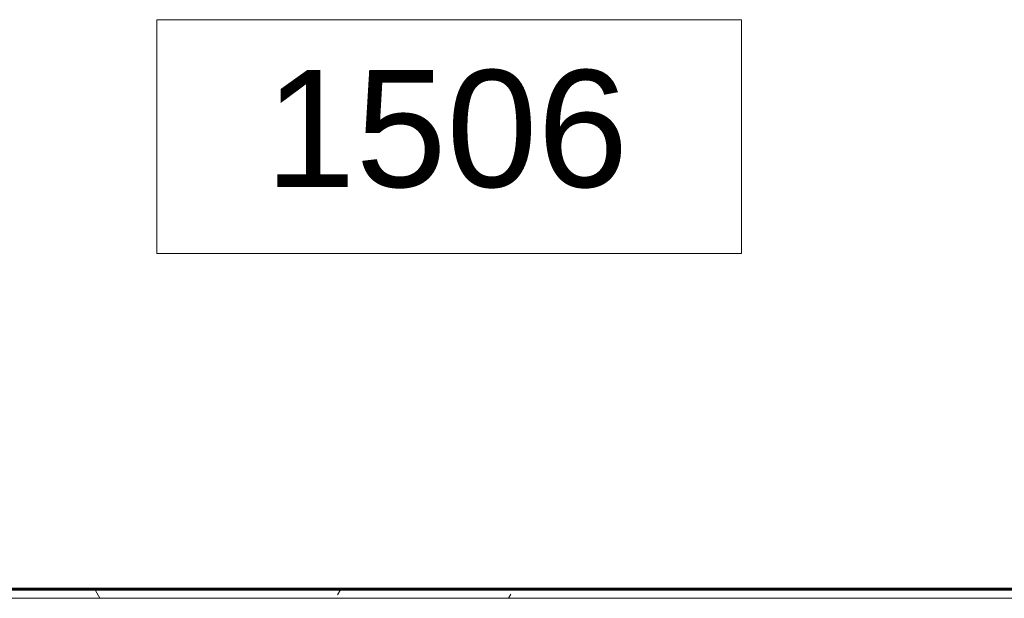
# Model space of a CAD drawing. Header units: inches. Extents: x -1969 to 2015, y -1363 to 1657.
# Tile 10 of 32: x -770 to -703, y 296 to 336. Entities that reach past the tile are written whole.
import ezdxf

# ---------------------------------------------------------------- set-up
doc = ezdxf.new("R2010")
doc.units = ezdxf.units.IN
doc.header["$MEASUREMENT"] = 0
for name, color, linetype, lineweight in [('A-AREA-IDEN', 2, 'Continuous', 9), ('A-WALL', 113, 'Continuous', 18), ('A-WALL-PATT', 111, 'Continuous', 60), ('I-WALL', 2, 'Continuous', 18)]:
    doc.layers.add(name, color=color, linetype=linetype, lineweight=lineweight)
doc.styles.add('Arial_1', font='arial.ttf', dxfattribs={"height": 8})

# ---------------------------------------------------------------- blocks, each defined once
blk = doc.blocks.new('Room Tag - Room Tag-84095-GROUND FLOOR')
at = {"layer": 'A-AREA-IDEN'}
for p, q in [((-0.3125, -0.0625), (-0.3125, -0.3125)), ((-0.3125, -0.0625), (0.3125, -0.0625)), ((0.3125, -0.0625), (0.3125, -0.3125)), ((-0.3125, -0.3125), (0.3125, -0.3125))]:
    blk.add_line(p, q, dxfattribs=at)

msp = doc.modelspace()

# ---------------------------------------------------------------- hatches: boundary and pattern name
at = {"layer": 'A-WALL-PATT', "lineweight": 9}
h = msp.add_hatch(dxfattribs=at)
h.set_pattern_fill('FP_1', color=256, style=0, pattern_type=2)
h.set_pattern_definition([(0, (0, 0), (20.48, 5.12), [0.845, -14.515, 0.845, -14.515, -81.92]), (0, (0, 0), (20.48, 5.12), [-30.72, 0.845, -29.875, 0.845, -14.515, -35.84]), (0, (0, 0), (20.48, 5.12), [-76.8, 0.845, -9.395, 0.845, -24.755]), (120, (7.68, 2.56), (-14.67405, 15.1762), [0.845, -14.515, 0.845, -14.515, -81.92]), (120, (7.68, 2.56), (-14.67405, 15.1762), [-30.72, 0.845, -29.875, 0.845, -14.515, -35.84]), (120, (7.68, 2.56), (-14.67405, 15.1762), [-76.8, 0.845, -9.395, 0.845, -24.755]), (240, (10.24, 12.8), (-5.80595, -20.2962), [0.845, -14.515, 0.845, -14.515, -81.92]), (240, (10.24, 12.8), (-5.80595, -20.2962), [-30.72, 0.845, -29.875, 0.845, -14.515, -35.84]), (240, (10.24, 12.8), (-5.80595, -20.2962), [-76.8, 0.845, -9.395, 0.845, -24.755])])
h.paths.add_polyline_path([(-664.5874, 295.9142), (-664.5874, 296.5392), (-807.9624, 296.5392), (-807.9624, 295.9142), (-798.3472, 295.9142)])

# ---------------------------------------------------------------- linework, layer by layer
at = {"layer": 'A-WALL'}
msp.add_line((-808.5874, 295.9142), (-663.9624, 295.9142), dxfattribs=at)
at = {"layer": 'I-WALL', "lineweight": 60}
msp.add_line((-664.5874, 296.5392), (-807.9624, 296.5392), dxfattribs=at)

# ---------------------------------------------------------------- block references
at = {"layer": 'A-AREA-IDEN', "xscale": 63.99999999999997, "yscale": 63.99999999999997, "zscale": 63.99999999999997}
msp.add_blockref('Room Tag - Room Tag-84095-GROUND FLOOR', (-740.8124, 339.5125), dxfattribs=at)

# ---------------------------------------------------------------- texts
at = {"layer": 'A-AREA-IDEN', "lineweight": 20, "insert": (-753.418, 332.0617), "char_height": 8, "width": 29.896, "attachment_point": 1, "style": 'Arial_1'}
msp.add_mtext('1506', dxfattribs=at)

doc.saveas('drawing.dxf')
